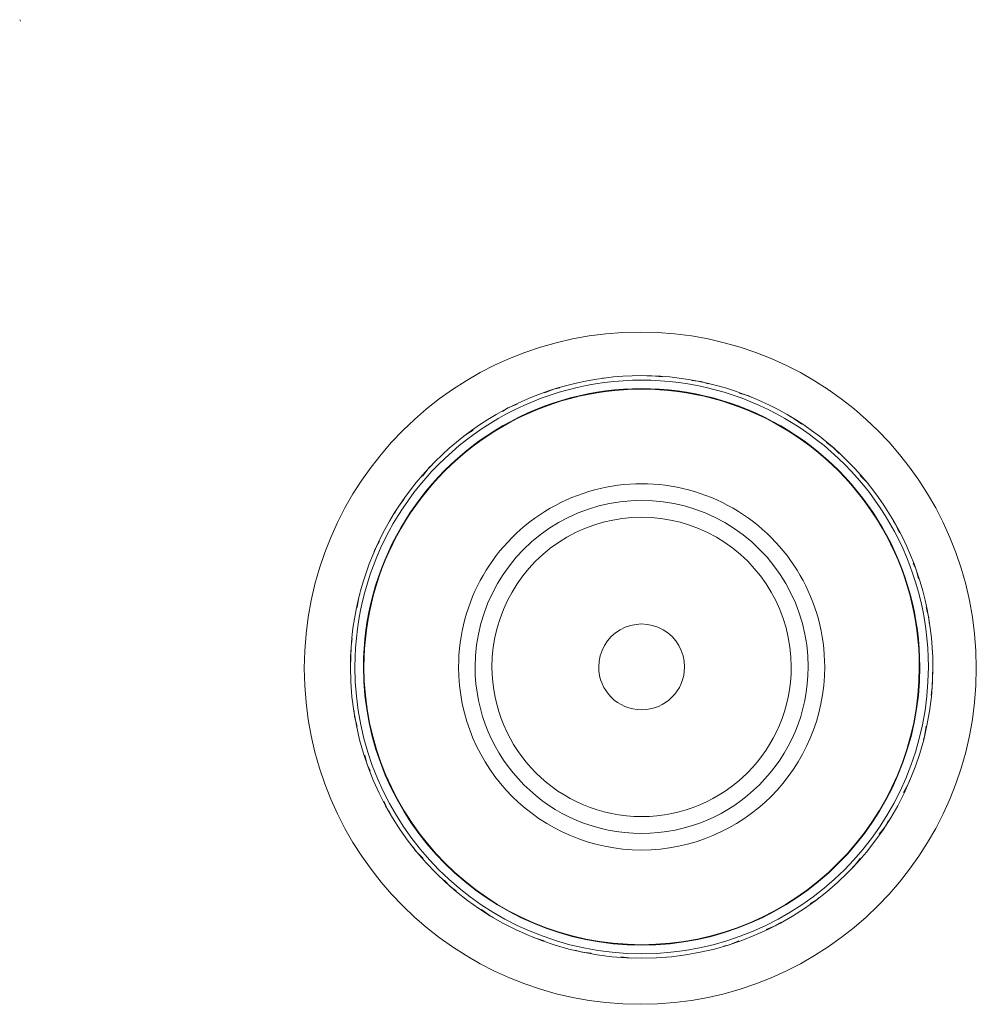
# Model space of a CAD drawing. Header units: millimetres. Extents: x 5921 to 11897, y 1480 to 7785.
# Tile 11 of 13: x 9412 to 9625, y 6520 to 6740. Entities that reach past the tile are written whole.
import ezdxf

# ---------------------------------------------------------------- set-up
doc = ezdxf.new("R2010")
doc.units = ezdxf.units.MM
doc.layers.add('Lighthing Fixture Detail Wide Black', color=7, linetype='Continuous', lineweight=20)
doc.layers.add('Luminarias', color=7, linetype='Continuous', lineweight=20)

# ---------------------------------------------------------------- blocks, each defined once
blk = doc.blocks.new('33719DC - 33719DC ALO L Black_wood fan DC CCT-534711-Planta_PDF Fixing Holes')
at = {"layer": 'Luminarias'}
for p, q in [((-64.44, 8.48), (-64.43, 8.77)), ((64.44, -8.48), (64.43, -8.77))]:
    blk.add_line(p, q, dxfattribs=at)
at = {"layer": 'Luminarias', "flags": 128}
for points in [[(-6.32, 64.59), (-4.58, 64.86), (0, 65.02)], [(9.79, 64.18), (11.04, 64.08), (13.29, 63.49)], [(-16.22, 62.91), (-15.53, 63.14), (-13.22, 63.5)], [(19.67, 61.82), (21.76, 61.27), (23.17, 60.63)], [(-28.06, 58.48), (-26.02, 59.59), (-25.37, 59.81)], [(29.94, 57.56), (31.85, 56.69), (32.5, 56.24)], [(-37.35, 53.05), (-35.76, 54.3), (-34.25, 55.13)], [(40.24, 50.98), (41.01, 50.46), (42.73, 48.8)], [(-45.17, 46.66), (-44.46, 47.44), (-42.75, 48.79)], [(47.59, 44.1), (48.98, 42.76), (50.06, 41.29)], [(-52.86, 37.64), (-51.87, 39.2), (-51.54, 39.57)], [(54.13, 35.74), (55.53, 33.83), (55.89, 33.1)], [(-58.63, 27.77), (-57.78, 29.83), (-57.01, 31.04)], [(60.2, 24.45), (60.47, 23.91), (61.11, 21.75)], [(-62.3, 18.25), (-62, 19.58), (-61.14, 21.68)], [(63.17, 14.88), (63.65, 13.29), (63.9, 11.23)], [(64.7, 4.64), (64.98, 2.29), (64.92, 1.16)], [(-64.7, -4.64), (-64.98, -2.29), (-64.92, -1.16)], [(-63.17, -14.88), (-63.65, -13.29), (-63.9, -11.23)], [(62.3, -18.25), (62, -19.58), (61.14, -21.68)], [(-60.2, -24.45), (-60.47, -23.91), (-61.11, -21.75)], [(58.63, -27.77), (57.78, -29.83), (57.01, -31.04)], [(-54.13, -35.74), (-55.53, -33.83), (-55.89, -33.1)], [(52.86, -37.64), (51.87, -39.2), (51.54, -39.57)], [(-47.59, -44.1), (-48.98, -42.76), (-49.97, -41.42)], [(45.17, -46.66), (44.46, -47.44), (42.59, -48.92)], [(-40.24, -50.98), (-41.01, -50.46), (-42.73, -48.8)], [(37.35, -53.05), (35.76, -54.3), (34.25, -55.13)], [(-29.99, -57.53), (-31.85, -56.69), (-32.5, -56.24)], [(28.06, -58.48), (26.02, -59.59), (25.37, -59.81)], [(-19.67, -61.82), (-21.76, -61.27), (-23.17, -60.63)], [(-9.79, -64.18), (-11.04, -64.08), (-13.29, -63.49)], [(16.22, -62.91), (15.53, -63.14), (13.22, -63.5)], [(6.32, -64.59), (4.58, -64.86), (0, -65.02)]]:
    blk.add_lwpolyline(points, dxfattribs=at)
at = {"layer": 'Luminarias'}
for radius, start, end in [(65, 90, 270), (64, 90, 270), (65, 270, 90), (64, 270, 90), (62.09, 90, 270), (61.98, 90, 270), (62.09, 270, 90), (61.98, 270, 90), (40.86, 90, 270), (40.86, 270, 90), (37.17, 90, 270), (37.17, 270, 90), (33.4, 90, 270), (33.4, 270, 90), (9.58, 90, 270), (9.58, 270, 90)]:
    blk.add_arc((0, 0), radius, start, end, dxfattribs=at)
for points in [[(144.42, -138.82), (144.32, -138.75), (144.22, -138.69), (144.12, -138.62)], [(144.12, -138.62), (144.22, -138.69), (144.32, -138.76), (144.42, -138.82)]]:
    blk.add_open_spline(points, degree=3, dxfattribs=at)

msp = doc.modelspace()

# ---------------------------------------------------------------- linework, layer by layer
at = {"layer": 'Lighthing Fixture Detail Wide Black'}
for start, end in [(0, 180), (180, 0)]:
    msp.add_arc((9550.32, 6594.95), 75, start, end, dxfattribs=at)

# ---------------------------------------------------------------- block references
at = {"layer": 'Luminarias', "extrusion": (0, 0, -1), "rotation": 89.99999999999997}
msp.add_blockref('33719DC - 33719DC ALO L Black_wood fan DC CCT-534711-Planta_PDF Fixing Holes', (-9550.62, 6595.24), dxfattribs=at)

doc.saveas('drawing.dxf')
